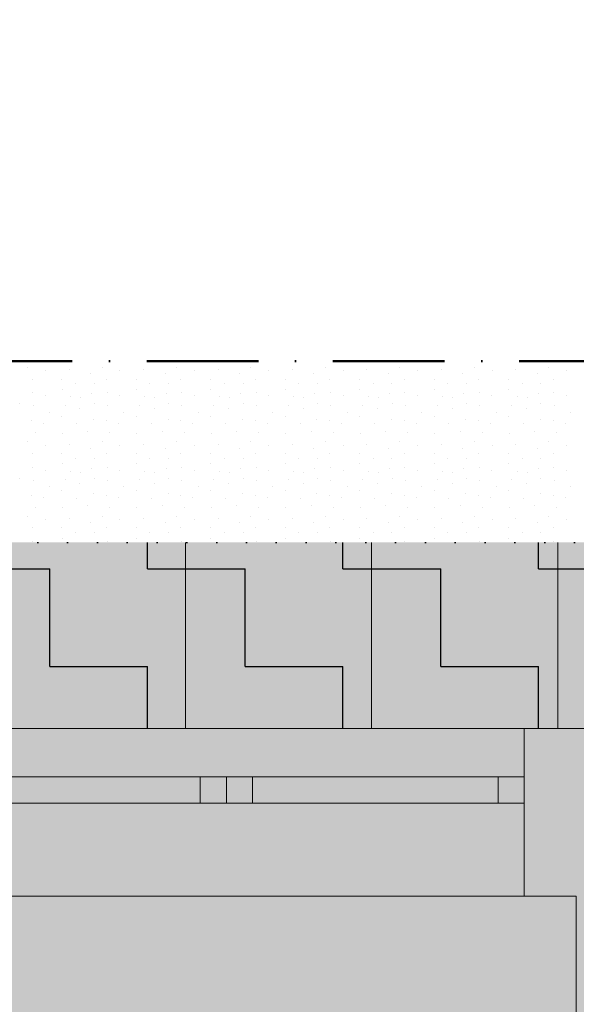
# Model space of a CAD drawing. Header units: millimetres. Extents: x -211955 to 157391, y -241491 to 94238.
# Tile 128 of 138: x 21707 to 23202, y -46320 to -43675. Entities that reach past the tile are written whole.
import ezdxf

# ---------------------------------------------------------------- set-up
doc = ezdxf.new("R2010")
doc.units = ezdxf.units.MM
doc.header["$PDMODE"] = 65
doc.linetypes.add('Cerchovana_1', pattern=[500, 300, -100, 0, -100])
doc.linetypes.add('Teckovana 0.5x_2', pattern=[80, 0, -80])
for name, color, linetype, lineweight in [('XR$2$PŮDORYS 1.NP - STÁVAJÍCÍ_1', 7, 'Continuous', 25), ('XR$3$SITUACE - BOURÁNÍ_1', 7, 'Continuous', 25), ('XR$4$SITUACE - BOURÁNÍ - KOTY_1', 7, 'Continuous', 25)]:
    doc.layers.add(name, color=color, linetype=linetype, lineweight=lineweight)
doc.styles.add('ARIALNARROW', font='ARIALN.TTF')
doc.dimstyles.new('DIMSTYLE_4', dxfattribs={"dimtxt": 250, "dimasz": 300, "dimexe": 0, "dimexo": 0, "dimgap": 125, "dimtad": 2, "dimlfac": 0.001, "dimrnd": 0.05, "dimzin": 4, "dimdsep": 46, "dimtxsty": 'ARIALNARROW', "dimblk1": 'ALL_ML_STRICH', "dimblk2": 'ALL_ML_STRICH', "dimsah": 1, "dimcen": 0, "dimclrd": 6, "dimclre": 6, "dimclrt": 6, "dimadec": 0, "dimazin": 0, "dimtfac": 1, "dimtdec": 0, "dimtix": 1, "dimtmove": 2, "dimatfit": 3, "dimfxl": 0, "dimtzin": 0, "dimlwd": 0, "dimlwe": 18, "dimarcsym": 0})
doc.dimstyles.new('DIMSTYLE_5', dxfattribs={"dimtxt": 250, "dimasz": 300, "dimexe": 0, "dimexo": 0, "dimgap": 125, "dimtad": 2, "dimlfac": 0.001, "dimrnd": 0.05, "dimzin": 4, "dimdsep": 46, "dimtxsty": 'ARIALNARROW', "dimblk1": 'ALL_ML_STRICH', "dimblk2": 'ALL_ML_STRICH', "dimsah": 1, "dimcen": 0, "dimclrd": 6, "dimclre": 6, "dimclrt": 6, "dimadec": 0, "dimazin": 0, "dimtfac": 1, "dimtdec": 0, "dimtix": 1, "dimtmove": 2, "dimatfit": 3, "dimfxl": 0, "dimtvp": 1.2, "dimtzin": 0, "dimlwd": 0, "dimlwe": 18, "dimarcsym": 0})

# ---------------------------------------------------------------- blocks, each defined once
blk = doc.blocks.new('VZOR_0')
at = {"layer": 'XR$3$SITUACE - BOURÁNÍ_1', "color": 204, "linetype": 'Continuous', "lineweight": 13}
for p, q in [((21728, -44608.4), (21728, -44608.4)), ((21776.2, -44617.2), (21776.2, -44617.2)), ((21839.6, -44615.6), (21839.6, -44615.6)), ((21928, -44608.4), (21928, -44608.4)), ((21976.2, -44617.2), (21976.2, -44617.2)), ((22039.6, -44615.6), (22039.6, -44615.6)), ((22128, -44608.4), (22128, -44608.4)), ((22176.2, -44617.2), (22176.2, -44617.2)), ((22239.6, -44615.6), (22239.6, -44615.6)), ((22328, -44608.4), (22328, -44608.4)), ((22376.2, -44617.2), (22376.2, -44617.2)), ((22439.6, -44615.6), (22439.6, -44615.6)), ((22528, -44608.4), (22528, -44608.4)), ((22576.2, -44617.2), (22576.2, -44617.2)), ((22639.6, -44615.6), (22639.6, -44615.6)), ((22728, -44608.4), (22728, -44608.4)), ((22776.2, -44617.2), (22776.2, -44617.2)), ((22839.6, -44615.6), (22839.6, -44615.6)), ((22928, -44608.4), (22928, -44608.4)), ((22976.2, -44617.2), (22976.2, -44617.2)), ((23039.6, -44615.6), (23039.6, -44615.6)), ((23128, -44608.4), (23128, -44608.4)), ((23176.2, -44617.2), (23176.2, -44617.2)), ((21740, -44640), (21740, -44640)), ((21820, -44640), (21820, -44640)), ((21897.4, -44625.8), (21897.4, -44625.8)), ((21940, -44640), (21940, -44640)), ((22020, -44640), (22020, -44640)), ((22097.4, -44625.8), (22097.4, -44625.8)), ((22140, -44640), (22140, -44640)), ((22220, -44640), (22220, -44640)), ((22297.4, -44625.8), (22297.4, -44625.8)), ((22340, -44640), (22340, -44640)), ((22420, -44640), (22420, -44640)), ((22497.4, -44625.8), (22497.4, -44625.8)), ((22540, -44640), (22540, -44640)), ((22620, -44640), (22620, -44640)), ((22697.4, -44625.8), (22697.4, -44625.8)), ((22740, -44640), (22740, -44640)), ((22820, -44640), (22820, -44640)), ((22897.4, -44625.8), (22897.4, -44625.8)), ((22940, -44640), (22940, -44640)), ((23020, -44640), (23020, -44640)), ((23097.4, -44625.8), (23097.4, -44625.8)), ((23140, -44640), (23140, -44640)), ((21820.6, -44668), (21820.6, -44668)), ((21856.8, -44652.4), (21856.8, -44652.4)), ((21906.8, -44653), (21906.8, -44653)), ((22020.6, -44668), (22020.6, -44668)), ((22056.8, -44652.4), (22056.8, -44652.4)), ((22106.8, -44653), (22106.8, -44653)), ((22220.6, -44668), (22220.6, -44668)), ((22256.8, -44652.4), (22256.8, -44652.4)), ((22306.8, -44653), (22306.8, -44653)), ((22420.6, -44668), (22420.6, -44668)), ((22456.8, -44652.4), (22456.8, -44652.4)), ((22506.8, -44653), (22506.8, -44653)), ((22620.6, -44668), (22620.6, -44668)), ((22656.8, -44652.4), (22656.8, -44652.4)), ((22706.8, -44653), (22706.8, -44653)), ((22820.6, -44668), (22820.6, -44668)), ((22856.8, -44652.4), (22856.8, -44652.4)), ((22906.8, -44653), (22906.8, -44653)), ((23020.6, -44668), (23020.6, -44668)), ((23056.8, -44652.4), (23056.8, -44652.4)), ((23106.8, -44653), (23106.8, -44653)), ((21741.8, -44676.4), (21741.8, -44676.4)), ((21775.4, -44684.6), (21775.4, -44684.6)), ((21843.4, -44687.8), (21843.4, -44687.8)), ((21869.8, -44690), (21869.8, -44690)), ((21900, -44680), (21900, -44680)), ((21941.8, -44676.4), (21941.8, -44676.4)), ((21975.4, -44684.6), (21975.4, -44684.6)), ((22043.4, -44687.8), (22043.4, -44687.8)), ((22069.8, -44690), (22069.8, -44690)), ((22100, -44680), (22100, -44680)), ((22141.8, -44676.4), (22141.8, -44676.4)), ((22175.4, -44684.6), (22175.4, -44684.6)), ((22243.4, -44687.8), (22243.4, -44687.8)), ((22269.8, -44690), (22269.8, -44690)), ((22300, -44680), (22300, -44680)), ((22341.8, -44676.4), (22341.8, -44676.4)), ((22375.4, -44684.6), (22375.4, -44684.6)), ((22443.4, -44687.8), (22443.4, -44687.8)), ((22469.8, -44690), (22469.8, -44690)), ((22500, -44680), (22500, -44680)), ((22541.8, -44676.4), (22541.8, -44676.4)), ((22575.4, -44684.6), (22575.4, -44684.6)), ((22643.4, -44687.8), (22643.4, -44687.8)), ((22669.8, -44690), (22669.8, -44690)), ((22700, -44680), (22700, -44680)), ((22741.8, -44676.4), (22741.8, -44676.4)), ((22775.4, -44684.6), (22775.4, -44684.6)), ((22843.4, -44687.8), (22843.4, -44687.8)), ((22869.8, -44690), (22869.8, -44690)), ((22900, -44680), (22900, -44680)), ((22941.8, -44676.4), (22941.8, -44676.4)), ((22975.4, -44684.6), (22975.4, -44684.6)), ((23043.4, -44687.8), (23043.4, -44687.8)), ((23069.8, -44690), (23069.8, -44690)), ((23100, -44680), (23100, -44680)), ((23141.8, -44676.4), (23141.8, -44676.4)), ((23175.4, -44684.6), (23175.4, -44684.6)), ((21707, -44707), (21707, -44707)), ((21742.8, -44711.8), (21742.8, -44711.8)), ((21828.8, -44710.4), (21828.8, -44710.4)), ((21868.8, -44719.8), (21868.8, -44719.8)), ((21907, -44707), (21907, -44707)), ((21942.8, -44711.8), (21942.8, -44711.8)), ((22028.8, -44710.4), (22028.8, -44710.4)), ((22068.8, -44719.8), (22068.8, -44719.8)), ((22107, -44707), (22107, -44707)), ((22142.8, -44711.8), (22142.8, -44711.8)), ((22228.8, -44710.4), (22228.8, -44710.4)), ((22268.8, -44719.8), (22268.8, -44719.8)), ((22307, -44707), (22307, -44707)), ((22342.8, -44711.8), (22342.8, -44711.8)), ((22428.8, -44710.4), (22428.8, -44710.4)), ((22468.8, -44719.8), (22468.8, -44719.8)), ((22507, -44707), (22507, -44707)), ((22542.8, -44711.8), (22542.8, -44711.8)), ((22628.8, -44710.4), (22628.8, -44710.4)), ((22668.8, -44719.8), (22668.8, -44719.8)), ((22707, -44707), (22707, -44707)), ((22742.8, -44711.8), (22742.8, -44711.8)), ((22828.8, -44710.4), (22828.8, -44710.4)), ((22868.8, -44719.8), (22868.8, -44719.8)), ((22907, -44707), (22907, -44707)), ((22942.8, -44711.8), (22942.8, -44711.8)), ((23028.8, -44710.4), (23028.8, -44710.4)), ((23068.8, -44719.8), (23068.8, -44719.8)), ((23107, -44707), (23107, -44707)), ((23142.8, -44711.8), (23142.8, -44711.8)), ((21739.8, -44751.8), (21739.8, -44751.8)), ((21787, -44729.6), (21787, -44729.6)), ((21820, -44740), (21820, -44740)), ((21905.4, -44748.4), (21905.4, -44748.4)), ((21939.8, -44751.8), (21939.8, -44751.8)), ((21987, -44729.6), (21987, -44729.6)), ((22020, -44740), (22020, -44740)), ((22105.4, -44748.4), (22105.4, -44748.4)), ((22139.8, -44751.8), (22139.8, -44751.8)), ((22187, -44729.6), (22187, -44729.6)), ((22220, -44740), (22220, -44740)), ((22305.4, -44748.4), (22305.4, -44748.4)), ((22339.8, -44751.8), (22339.8, -44751.8)), ((22387, -44729.6), (22387, -44729.6)), ((22420, -44740), (22420, -44740)), ((22505.4, -44748.4), (22505.4, -44748.4)), ((22539.8, -44751.8), (22539.8, -44751.8)), ((22587, -44729.6), (22587, -44729.6)), ((22620, -44740), (22620, -44740)), ((22705.4, -44748.4), (22705.4, -44748.4)), ((22739.8, -44751.8), (22739.8, -44751.8)), ((22787, -44729.6), (22787, -44729.6)), ((22820, -44740), (22820, -44740)), ((22905.4, -44748.4), (22905.4, -44748.4)), ((22939.8, -44751.8), (22939.8, -44751.8)), ((22987, -44729.6), (22987, -44729.6)), ((23020, -44740), (23020, -44740)), ((23105.4, -44748.4), (23105.4, -44748.4)), ((23139.8, -44751.8), (23139.8, -44751.8)), ((23187, -44729.6), (23187, -44729.6)), ((21772, -44758.6), (21772, -44758.6)), ((21860, -44760), (21860, -44760)), ((21972, -44758.6), (21972, -44758.6)), ((22060, -44760), (22060, -44760)), ((22172, -44758.6), (22172, -44758.6)), ((22260, -44760), (22260, -44760)), ((22372, -44758.6), (22372, -44758.6)), ((22460, -44760), (22460, -44760)), ((22572, -44758.6), (22572, -44758.6)), ((22660, -44760), (22660, -44760)), ((22772, -44758.6), (22772, -44758.6)), ((22860, -44760), (22860, -44760)), ((22972, -44758.6), (22972, -44758.6)), ((23060, -44760), (23060, -44760)), ((23172, -44758.6), (23172, -44758.6)), ((21748.8, -44784.8), (21748.8, -44784.8)), ((21821.8, -44786), (21821.8, -44786)), ((21890.2, -44780.8), (21890.2, -44780.8)), ((21948.8, -44784.8), (21948.8, -44784.8)), ((22021.8, -44786), (22021.8, -44786)), ((22090.2, -44780.8), (22090.2, -44780.8)), ((22148.8, -44784.8), (22148.8, -44784.8)), ((22221.8, -44786), (22221.8, -44786)), ((22290.2, -44780.8), (22290.2, -44780.8)), ((22348.8, -44784.8), (22348.8, -44784.8)), ((22421.8, -44786), (22421.8, -44786)), ((22490.2, -44780.8), (22490.2, -44780.8)), ((22548.8, -44784.8), (22548.8, -44784.8)), ((22621.8, -44786), (22621.8, -44786)), ((22690.2, -44780.8), (22690.2, -44780.8)), ((22748.8, -44784.8), (22748.8, -44784.8)), ((22821.8, -44786), (22821.8, -44786)), ((22890.2, -44780.8), (22890.2, -44780.8)), ((22948.8, -44784.8), (22948.8, -44784.8)), ((23021.8, -44786), (23021.8, -44786)), ((23090.2, -44780.8), (23090.2, -44780.8)), ((23148.8, -44784.8), (23148.8, -44784.8)), ((21728, -44808.4), (21728, -44808.4)), ((21776.2, -44817.2), (21776.2, -44817.2)), ((21839.6, -44815.6), (21839.6, -44815.6)), ((21897.4, -44825.8), (21897.4, -44825.8)), ((21928, -44808.4), (21928, -44808.4)), ((21976.2, -44817.2), (21976.2, -44817.2)), ((22039.6, -44815.6), (22039.6, -44815.6)), ((22097.4, -44825.8), (22097.4, -44825.8)), ((22128, -44808.4), (22128, -44808.4)), ((22176.2, -44817.2), (22176.2, -44817.2)), ((22239.6, -44815.6), (22239.6, -44815.6)), ((22297.4, -44825.8), (22297.4, -44825.8)), ((22328, -44808.4), (22328, -44808.4)), ((22376.2, -44817.2), (22376.2, -44817.2)), ((22439.6, -44815.6), (22439.6, -44815.6)), ((22497.4, -44825.8), (22497.4, -44825.8)), ((22528, -44808.4), (22528, -44808.4)), ((22576.2, -44817.2), (22576.2, -44817.2)), ((22639.6, -44815.6), (22639.6, -44815.6)), ((22697.4, -44825.8), (22697.4, -44825.8)), ((22728, -44808.4), (22728, -44808.4)), ((22776.2, -44817.2), (22776.2, -44817.2)), ((22839.6, -44815.6), (22839.6, -44815.6)), ((22897.4, -44825.8), (22897.4, -44825.8)), ((22928, -44808.4), (22928, -44808.4)), ((22976.2, -44817.2), (22976.2, -44817.2)), ((23039.6, -44815.6), (23039.6, -44815.6)), ((23097.4, -44825.8), (23097.4, -44825.8)), ((23128, -44808.4), (23128, -44808.4)), ((23176.2, -44817.2), (23176.2, -44817.2)), ((21740, -44840), (21740, -44840)), ((21820, -44840), (21820, -44840)), ((21856.8, -44852.4), (21856.8, -44852.4)), ((21906.8, -44853), (21906.8, -44853)), ((21940, -44840), (21940, -44840)), ((22020, -44840), (22020, -44840)), ((22056.8, -44852.4), (22056.8, -44852.4)), ((22106.8, -44853), (22106.8, -44853)), ((22140, -44840), (22140, -44840)), ((22220, -44840), (22220, -44840)), ((22256.8, -44852.4), (22256.8, -44852.4)), ((22306.8, -44853), (22306.8, -44853)), ((22340, -44840), (22340, -44840)), ((22420, -44840), (22420, -44840)), ((22456.8, -44852.4), (22456.8, -44852.4)), ((22506.8, -44853), (22506.8, -44853)), ((22540, -44840), (22540, -44840)), ((22620, -44840), (22620, -44840)), ((22656.8, -44852.4), (22656.8, -44852.4)), ((22706.8, -44853), (22706.8, -44853)), ((22740, -44840), (22740, -44840)), ((22820, -44840), (22820, -44840)), ((22856.8, -44852.4), (22856.8, -44852.4)), ((22906.8, -44853), (22906.8, -44853)), ((22940, -44840), (22940, -44840)), ((23020, -44840), (23020, -44840)), ((23056.8, -44852.4), (23056.8, -44852.4)), ((23106.8, -44853), (23106.8, -44853)), ((23140, -44840), (23140, -44840)), ((21741.8, -44876.4), (21741.8, -44876.4)), ((21775.4, -44884.6), (21775.4, -44884.6)), ((21820.6, -44868), (21820.6, -44868)), ((21900, -44880), (21900, -44880)), ((21941.8, -44876.4), (21941.8, -44876.4)), ((21975.4, -44884.6), (21975.4, -44884.6)), ((22020.6, -44868), (22020.6, -44868)), ((22100, -44880), (22100, -44880)), ((22141.8, -44876.4), (22141.8, -44876.4)), ((22175.4, -44884.6), (22175.4, -44884.6)), ((22220.6, -44868), (22220.6, -44868)), ((22300, -44880), (22300, -44880)), ((22341.8, -44876.4), (22341.8, -44876.4)), ((22375.4, -44884.6), (22375.4, -44884.6)), ((22420.6, -44868), (22420.6, -44868)), ((22500, -44880), (22500, -44880)), ((22541.8, -44876.4), (22541.8, -44876.4)), ((22575.4, -44884.6), (22575.4, -44884.6)), ((22620.6, -44868), (22620.6, -44868)), ((22700, -44880), (22700, -44880)), ((22741.8, -44876.4), (22741.8, -44876.4)), ((22775.4, -44884.6), (22775.4, -44884.6)), ((22820.6, -44868), (22820.6, -44868)), ((22900, -44880), (22900, -44880)), ((22941.8, -44876.4), (22941.8, -44876.4)), ((22975.4, -44884.6), (22975.4, -44884.6)), ((23020.6, -44868), (23020.6, -44868)), ((23100, -44880), (23100, -44880)), ((23141.8, -44876.4), (23141.8, -44876.4)), ((23175.4, -44884.6), (23175.4, -44884.6)), ((21707, -44907), (21707, -44907)), ((21828.8, -44910.4), (21828.8, -44910.4)), ((21843.4, -44887.8), (21843.4, -44887.8)), ((21869.8, -44890), (21869.8, -44890)), ((21907, -44907), (21907, -44907)), ((22028.8, -44910.4), (22028.8, -44910.4)), ((22043.4, -44887.8), (22043.4, -44887.8)), ((22069.8, -44890), (22069.8, -44890)), ((22107, -44907), (22107, -44907)), ((22228.8, -44910.4), (22228.8, -44910.4)), ((22243.4, -44887.8), (22243.4, -44887.8)), ((22269.8, -44890), (22269.8, -44890)), ((22307, -44907), (22307, -44907)), ((22428.8, -44910.4), (22428.8, -44910.4)), ((22443.4, -44887.8), (22443.4, -44887.8)), ((22469.8, -44890), (22469.8, -44890)), ((22507, -44907), (22507, -44907)), ((22628.8, -44910.4), (22628.8, -44910.4)), ((22643.4, -44887.8), (22643.4, -44887.8)), ((22669.8, -44890), (22669.8, -44890)), ((22707, -44907), (22707, -44907)), ((22828.8, -44910.4), (22828.8, -44910.4)), ((22843.4, -44887.8), (22843.4, -44887.8)), ((22869.8, -44890), (22869.8, -44890)), ((22907, -44907), (22907, -44907)), ((23028.8, -44910.4), (23028.8, -44910.4)), ((23043.4, -44887.8), (23043.4, -44887.8)), ((23069.8, -44890), (23069.8, -44890)), ((23107, -44907), (23107, -44907)), ((21742.8, -44911.8), (21742.8, -44911.8)), ((21787, -44929.6), (21787, -44929.6)), ((21868.8, -44919.8), (21868.8, -44919.8)), ((21942.8, -44911.8), (21942.8, -44911.8)), ((21987, -44929.6), (21987, -44929.6)), ((22068.8, -44919.8), (22068.8, -44919.8)), ((22142.8, -44911.8), (22142.8, -44911.8)), ((22187, -44929.6), (22187, -44929.6)), ((22268.8, -44919.8), (22268.8, -44919.8)), ((22342.8, -44911.8), (22342.8, -44911.8)), ((22387, -44929.6), (22387, -44929.6)), ((22468.8, -44919.8), (22468.8, -44919.8)), ((22542.8, -44911.8), (22542.8, -44911.8)), ((22587, -44929.6), (22587, -44929.6)), ((22668.8, -44919.8), (22668.8, -44919.8)), ((22742.8, -44911.8), (22742.8, -44911.8)), ((22787, -44929.6), (22787, -44929.6)), ((22868.8, -44919.8), (22868.8, -44919.8)), ((22942.8, -44911.8), (22942.8, -44911.8)), ((22987, -44929.6), (22987, -44929.6)), ((23068.8, -44919.8), (23068.8, -44919.8)), ((23142.8, -44911.8), (23142.8, -44911.8)), ((23187, -44929.6), (23187, -44929.6)), ((21739.8, -44951.8), (21739.8, -44951.8)), ((21772, -44958.6), (21772, -44958.6)), ((21820, -44940), (21820, -44940)), ((21860, -44960), (21860, -44960)), ((21905.4, -44948.4), (21905.4, -44948.4)), ((21939.8, -44951.8), (21939.8, -44951.8)), ((21972, -44958.6), (21972, -44958.6)), ((22020, -44940), (22020, -44940)), ((22060, -44960), (22060, -44960)), ((22105.4, -44948.4), (22105.4, -44948.4)), ((22139.8, -44951.8), (22139.8, -44951.8)), ((22172, -44958.6), (22172, -44958.6)), ((22220, -44940), (22220, -44940)), ((22260, -44960), (22260, -44960)), ((22305.4, -44948.4), (22305.4, -44948.4)), ((22339.8, -44951.8), (22339.8, -44951.8)), ((22372, -44958.6), (22372, -44958.6)), ((22420, -44940), (22420, -44940)), ((22460, -44960), (22460, -44960)), ((22505.4, -44948.4), (22505.4, -44948.4)), ((22539.8, -44951.8), (22539.8, -44951.8)), ((22572, -44958.6), (22572, -44958.6)), ((22620, -44940), (22620, -44940)), ((22660, -44960), (22660, -44960)), ((22705.4, -44948.4), (22705.4, -44948.4)), ((22739.8, -44951.8), (22739.8, -44951.8)), ((22772, -44958.6), (22772, -44958.6)), ((22820, -44940), (22820, -44940)), ((22860, -44960), (22860, -44960)), ((22905.4, -44948.4), (22905.4, -44948.4)), ((22939.8, -44951.8), (22939.8, -44951.8)), ((22972, -44958.6), (22972, -44958.6)), ((23020, -44940), (23020, -44940)), ((23060, -44960), (23060, -44960)), ((23105.4, -44948.4), (23105.4, -44948.4)), ((23139.8, -44951.8), (23139.8, -44951.8)), ((23172, -44958.6), (23172, -44958.6)), ((21748.8, -44984.8), (21748.8, -44984.8)), ((21821.8, -44986), (21821.8, -44986)), ((21890.2, -44980.8), (21890.2, -44980.8)), ((21948.8, -44984.8), (21948.8, -44984.8)), ((22021.8, -44986), (22021.8, -44986)), ((22090.2, -44980.8), (22090.2, -44980.8)), ((22148.8, -44984.8), (22148.8, -44984.8)), ((22221.8, -44986), (22221.8, -44986)), ((22290.2, -44980.8), (22290.2, -44980.8)), ((22348.8, -44984.8), (22348.8, -44984.8)), ((22421.8, -44986), (22421.8, -44986)), ((22490.2, -44980.8), (22490.2, -44980.8)), ((22548.8, -44984.8), (22548.8, -44984.8)), ((22621.8, -44986), (22621.8, -44986)), ((22690.2, -44980.8), (22690.2, -44980.8)), ((22748.8, -44984.8), (22748.8, -44984.8)), ((22821.8, -44986), (22821.8, -44986)), ((22890.2, -44980.8), (22890.2, -44980.8)), ((22948.8, -44984.8), (22948.8, -44984.8)), ((23021.8, -44986), (23021.8, -44986)), ((23090.2, -44980.8), (23090.2, -44980.8)), ((23148.8, -44984.8), (23148.8, -44984.8)), ((21728, -45008.4), (21728, -45008.4)), ((21776.2, -45017.2), (21776.2, -45017.2)), ((21839.6, -45015.6), (21839.6, -45015.6)), ((21928, -45008.4), (21928, -45008.4)), ((21976.2, -45017.2), (21976.2, -45017.2)), ((22039.6, -45015.6), (22039.6, -45015.6)), ((22128, -45008.4), (22128, -45008.4)), ((22176.2, -45017.2), (22176.2, -45017.2)), ((22239.6, -45015.6), (22239.6, -45015.6)), ((22328, -45008.4), (22328, -45008.4)), ((22376.2, -45017.2), (22376.2, -45017.2)), ((22439.6, -45015.6), (22439.6, -45015.6)), ((22528, -45008.4), (22528, -45008.4)), ((22576.2, -45017.2), (22576.2, -45017.2)), ((22639.6, -45015.6), (22639.6, -45015.6)), ((22728, -45008.4), (22728, -45008.4)), ((22776.2, -45017.2), (22776.2, -45017.2)), ((22839.6, -45015.6), (22839.6, -45015.6)), ((22928, -45008.4), (22928, -45008.4)), ((22976.2, -45017.2), (22976.2, -45017.2)), ((23039.6, -45015.6), (23039.6, -45015.6)), ((23128, -45008.4), (23128, -45008.4)), ((23176.2, -45017.2), (23176.2, -45017.2)), ((21740, -45040), (21740, -45040)), ((21820, -45040), (21820, -45040)), ((21897.4, -45025.8), (21897.4, -45025.8)), ((21940, -45040), (21940, -45040)), ((22020, -45040), (22020, -45040)), ((22097.4, -45025.8), (22097.4, -45025.8)), ((22140, -45040), (22140, -45040)), ((22220, -45040), (22220, -45040)), ((22297.4, -45025.8), (22297.4, -45025.8)), ((22340, -45040), (22340, -45040)), ((22420, -45040), (22420, -45040)), ((22497.4, -45025.8), (22497.4, -45025.8)), ((22540, -45040), (22540, -45040)), ((22620, -45040), (22620, -45040)), ((22697.4, -45025.8), (22697.4, -45025.8)), ((22740, -45040), (22740, -45040)), ((22820, -45040), (22820, -45040)), ((22897.4, -45025.8), (22897.4, -45025.8)), ((22940, -45040), (22940, -45040)), ((23020, -45040), (23020, -45040)), ((23097.4, -45025.8), (23097.4, -45025.8)), ((23140, -45040), (23140, -45040)), ((21820.6, -45068), (21820.6, -45068)), ((21856.8, -45052.4), (21856.8, -45052.4)), ((21906.8, -45053), (21906.8, -45053)), ((22020.6, -45068), (22020.6, -45068)), ((22056.8, -45052.4), (22056.8, -45052.4)), ((22106.8, -45053), (22106.8, -45053)), ((22220.6, -45068), (22220.6, -45068)), ((22256.8, -45052.4), (22256.8, -45052.4)), ((22306.8, -45053), (22306.8, -45053)), ((22420.6, -45068), (22420.6, -45068)), ((22456.8, -45052.4), (22456.8, -45052.4)), ((22506.8, -45053), (22506.8, -45053)), ((22620.6, -45068), (22620.6, -45068)), ((22656.8, -45052.4), (22656.8, -45052.4)), ((22706.8, -45053), (22706.8, -45053)), ((22820.6, -45068), (22820.6, -45068)), ((22856.8, -45052.4), (22856.8, -45052.4)), ((22906.8, -45053), (22906.8, -45053)), ((23020.6, -45068), (23020.6, -45068)), ((23056.8, -45052.4), (23056.8, -45052.4)), ((23106.8, -45053), (23106.8, -45053)), ((21741.8, -45076.4), (21741.8, -45076.4)), ((21941.8, -45076.4), (21941.8, -45076.4)), ((22141.8, -45076.4), (22141.8, -45076.4)), ((22341.8, -45076.4), (22341.8, -45076.4)), ((22541.8, -45076.4), (22541.8, -45076.4)), ((22741.8, -45076.4), (22741.8, -45076.4)), ((22941.8, -45076.4), (22941.8, -45076.4)), ((23141.8, -45076.4), (23141.8, -45076.4))]:
    blk.add_line(p, q, dxfattribs=at)
blk = doc.blocks.new('ALL_ML_STRICH')
at = {"color": 0, "linetype": 'ByBlock', "lineweight": -2}
for p, q in [((0, -0.5), (0, 0.5)), ((-0.3, -0.3), (0.3, 0.3)), ((-1, 0), (0.5, 0))]:
    blk.add_line(p, q, dxfattribs=at)
blk = doc.blocks.new('*D27')
at = {"layer": 'DEFPOINTS', "color": 6, "linetype": 'Continuous', "lineweight": 18}
for p in [(17287.9, -40830.5), (17287.9, -44268.6), (23652, -45578.9)]:
    blk.add_point(p, dxfattribs=at)
at = {"layer": 'XR$4$SITUACE - BOURÁNÍ - KOTY_1', "color": 6, "linetype": 'Continuous', "lineweight": -2}
for p, q in [((17287.9, -42284.5), (17287.9, -40830.5)), ((17287.9, -40830.5), (23652, -40830.5)), ((23652, -43952.4), (23652, -40830.5))]:
    blk.add_line(p, q, dxfattribs=at)
at = {"layer": 'XR$4$SITUACE - BOURÁNÍ - KOTY_1', "color": 6, "linetype": 'Continuous', "lineweight": 18, "xscale": 300, "yscale": 300, "zscale": 300, "rotation": 180}
blk.add_blockref('ALL_ML_STRICH', (17287.9, -40830.5), dxfattribs=at)
at = {"layer": 'XR$4$SITUACE - BOURÁNÍ - KOTY_1', "color": 6, "linetype": 'Continuous', "lineweight": 18, "xscale": 300, "yscale": 300, "zscale": 300}
blk.add_blockref('ALL_ML_STRICH', (23652, -40830.5), dxfattribs=at)
at = {"layer": 'XR$4$SITUACE - BOURÁNÍ - KOTY_1', "color": 6, "linetype": 'Continuous', "lineweight": 18, "insert": (20514, -40605.5), "char_height": 250, "width": 811.429, "attachment_point": 5, "style": 'ARIALNARROW'}
blk.add_mtext('\\W0.81;\\A1;{6.35}', dxfattribs=at)
blk = doc.blocks.new('*D28')
at = {"layer": 'DEFPOINTS', "color": 6, "linetype": 'Continuous', "lineweight": 18}
for p in [(23652, -40830.5), (24152, -45078.9), (23652, -45578.9)]:
    blk.add_point(p, dxfattribs=at)
at = {"layer": 'XR$4$SITUACE - BOURÁNÍ - KOTY_1', "color": 6, "linetype": 'Continuous', "lineweight": -2}
for p, q in [((23652, -43952.4), (23652, -40830.5)), ((23652, -40830.5), (24152, -40830.5)), ((24152, -43958.4), (24152, -40830.5))]:
    blk.add_line(p, q, dxfattribs=at)
at = {"layer": 'XR$4$SITUACE - BOURÁNÍ - KOTY_1', "color": 6, "linetype": 'Continuous', "lineweight": 18, "xscale": 300, "yscale": 300, "zscale": 300, "rotation": 180}
blk.add_blockref('ALL_ML_STRICH', (23652, -40830.5), dxfattribs=at)
at = {"layer": 'XR$4$SITUACE - BOURÁNÍ - KOTY_1', "color": 6, "linetype": 'Continuous', "lineweight": 18, "xscale": 300, "yscale": 300, "zscale": 300}
blk.add_blockref('ALL_ML_STRICH', (24152, -40830.5), dxfattribs=at)
at = {"layer": 'XR$4$SITUACE - BOURÁNÍ - KOTY_1', "color": 6, "linetype": 'Continuous', "lineweight": 18, "insert": (23366, -40605.5), "char_height": 250, "width": 811.429, "attachment_point": 5, "style": 'ARIALNARROW'}
blk.add_mtext('\\W0.81;\\A1;{0.50}', dxfattribs=at)
blk = doc.blocks.new('*D39')
at = {"layer": 'DEFPOINTS', "color": 6, "linetype": 'Continuous', "lineweight": 18}
for p in [(23652, -45578.9), (21439.8, -57703.9), (23652, -57703.9)]:
    blk.add_point(p, dxfattribs=at)
at = {"layer": 'XR$4$SITUACE - BOURÁNÍ - KOTY_1', "color": 6, "linetype": 'Continuous', "lineweight": -2}
for p, q in [((21439.8, -45578.9), (21439.8, -45578.9)), ((21439.8, -57703.9), (21439.8, -45578.9)), ((21439.8, -57703.9), (21439.8, -57703.9))]:
    blk.add_line(p, q, dxfattribs=at)
at = {"layer": 'XR$4$SITUACE - BOURÁNÍ - KOTY_1', "color": 6, "linetype": 'Continuous', "lineweight": 18, "xscale": 300, "yscale": 300, "zscale": 300}
for p, rotation in [((21439.8, -45578.9), 90), ((21439.8, -57703.9), 270)]:
    blk.add_blockref('ALL_ML_STRICH', p, dxfattribs=dict(at, rotation=rotation))
at = {"layer": 'XR$4$SITUACE - BOURÁNÍ - KOTY_1', "color": 6, "linetype": 'Continuous', "lineweight": 18, "insert": (21214.8, -51606.4), "char_height": 250, "width": 1014.286, "attachment_point": 5, "rotation": 90, "style": 'ARIALNARROW'}
blk.add_mtext('\\W0.81;\\A1;{12.15}', dxfattribs=at)
blk = doc.blocks.new('*D40')
at = {"layer": 'DEFPOINTS', "color": 6, "linetype": 'Continuous', "lineweight": 18}
for p in [(24152, -45078.9), (21439.8, -45578.9), (23652, -45578.9)]:
    blk.add_point(p, dxfattribs=at)
at = {"layer": 'XR$4$SITUACE - BOURÁNÍ - KOTY_1', "color": 6, "linetype": 'Continuous', "lineweight": -2}
for p, q in [((21439.8, -45078.9), (21439.8, -45078.9)), ((21439.8, -45578.9), (21439.8, -45078.9)), ((21439.8, -45578.9), (21439.8, -45578.9))]:
    blk.add_line(p, q, dxfattribs=at)
at = {"layer": 'XR$4$SITUACE - BOURÁNÍ - KOTY_1', "color": 6, "linetype": 'Continuous', "lineweight": 18, "xscale": 300, "yscale": 300, "zscale": 300}
for p, rotation in [((21439.8, -45078.9), 90), ((21439.8, -45578.9), 270)]:
    blk.add_blockref('ALL_ML_STRICH', p, dxfattribs=dict(at, rotation=rotation))
at = {"layer": 'XR$4$SITUACE - BOURÁNÍ - KOTY_1', "color": 6, "linetype": 'Continuous', "lineweight": 18, "insert": (21214.8, -45864.9), "char_height": 250, "width": 811.429, "attachment_point": 5, "rotation": 90, "style": 'ARIALNARROW'}
blk.add_mtext('\\W0.81;\\A1;{0.50}', dxfattribs=at)
blk = doc.blocks.new('*D41')
at = {"layer": 'DEFPOINTS', "color": 6, "linetype": 'Continuous', "lineweight": 18}
for p in [(24487.2, -44591.7), (21439.8, -45078.9), (24152, -45078.9)]:
    blk.add_point(p, dxfattribs=at)
at = {"layer": 'XR$4$SITUACE - BOURÁNÍ - KOTY_1', "color": 6, "linetype": 'Continuous', "lineweight": -2}
for p, q in [((21439.8, -44591.7), (21439.8, -44591.7)), ((21439.8, -45078.9), (21439.8, -44591.7)), ((21439.8, -45078.9), (21439.8, -45078.9))]:
    blk.add_line(p, q, dxfattribs=at)
at = {"layer": 'XR$4$SITUACE - BOURÁNÍ - KOTY_1', "color": 6, "linetype": 'Continuous', "lineweight": 18, "xscale": 300, "yscale": 300, "zscale": 300}
for p, rotation in [((21439.8, -44591.7), 90), ((21439.8, -45078.9), 270)]:
    blk.add_blockref('ALL_ML_STRICH', p, dxfattribs=dict(at, rotation=rotation))
at = {"layer": 'XR$4$SITUACE - BOURÁNÍ - KOTY_1', "color": 6, "linetype": 'Continuous', "lineweight": 18, "insert": (21214.8, -44217.7), "char_height": 250, "width": 811.429, "attachment_point": 5, "rotation": 90, "style": 'ARIALNARROW'}
blk.add_mtext('\\W0.81;\\A1;{0.50}', dxfattribs=at)
blk = doc.blocks.new('*D76')
at = {"layer": 'DEFPOINTS', "color": 6, "linetype": 'Continuous', "lineweight": 18}
for p in [(23652, -45578.9), (17222, -47263.9), (17222, -48791.9)]:
    blk.add_point(p, dxfattribs=at)
at = {"layer": 'XR$4$SITUACE - BOURÁNÍ - KOTY_1', "color": 6, "linetype": 'Continuous', "lineweight": -2}
for p, q in [((17222, -48293.3), (17222, -48791.9)), ((23652, -48703.9), (23652, -48791.9)), ((17222, -48791.9), (23652, -48791.9))]:
    blk.add_line(p, q, dxfattribs=at)
at = {"layer": 'XR$4$SITUACE - BOURÁNÍ - KOTY_1', "color": 6, "linetype": 'Continuous', "lineweight": 18, "xscale": 300, "yscale": 300, "zscale": 300, "rotation": 180}
blk.add_blockref('ALL_ML_STRICH', (17222, -48791.9), dxfattribs=at)
at = {"layer": 'XR$4$SITUACE - BOURÁNÍ - KOTY_1', "color": 6, "linetype": 'Continuous', "lineweight": 18, "xscale": 300, "yscale": 300, "zscale": 300}
blk.add_blockref('ALL_ML_STRICH', (23652, -48791.9), dxfattribs=at)
at = {"layer": 'XR$4$SITUACE - BOURÁNÍ - KOTY_1', "color": 6, "linetype": 'Continuous', "lineweight": 18, "insert": (20481, -48566.9), "char_height": 250, "width": 811.429, "attachment_point": 5, "style": 'ARIALNARROW'}
blk.add_mtext('\\W0.81;\\A1;{6.45}', dxfattribs=at)

msp = doc.modelspace()

# ---------------------------------------------------------------- hatches: boundary and pattern name
at = {"layer": 'XR$2$PŮDORYS 1.NP - STÁVAJÍCÍ_1', "linetype": 'Continuous', "lineweight": 25}
msp.add_hatch(color=9, dxfattribs=at).paths.add_polyline_path([(-17892.983, -57703.892), (-1182.983, -57703.892), (-1182.983, -59773.892), (6922.017, -59773.892), (6922.017, -57703.892), (23652.017, -57703.892), (23652.017, -45578.892), (17222.017, -45578.892), (17222.017, -47263.892), (-11462.983, -47263.892), (-11462.983, -45578.892), (-17892.983, -45578.892)])
at = {"layer": 'XR$3$SITUACE - BOURÁNÍ_1', "linetype": 'Continuous', "lineweight": 25}
msp.add_hatch(color=254, dxfattribs=at).paths.add_polyline_path([(24152.017, -45078.892), (17288.044, -45078.892), (17288.119, -45578.892), (23652.017, -45578.892), (23652.017, -55978.892), (24152.017, -55978.892)], flags=0)
h = msp.add_hatch(dxfattribs=at)
h.set_pattern_fill('VZOR', scale=262.5, style=0, pattern_type=2)
h.set_pattern_definition([(0, (525, 525), (262.5, 262.5), [262.5, -262.5]), (90, (525, 525), (-262.5, 262.5), [262.5, -262.5])])
h.paths.add_polyline_path([(24152.017, -45078.892), (17288.044, -45078.892), (17288.119, -45578.892), (23652.017, -45578.892), (23652.017, -55978.892), (24152.017, -55978.892)], flags=0)

# ---------------------------------------------------------------- linework, layer by layer
at = {"layer": 'XR$2$PŮDORYS 1.NP - STÁVAJÍCÍ_1', "color": 7, "linetype": 'Teckovana 0.5x_2', "lineweight": 25}
msp.add_line((17269.793, -45078.892), (24152.017, -45078.892), dxfattribs=at)
at = {"layer": 'XR$2$PŮDORYS 1.NP - STÁVAJÍCÍ_1', "color": 8, "linetype": 'Continuous', "lineweight": 13}
for p, q in [((22152.017, -45578.892), (22152.017, -45078.892)), ((22652.017, -45578.892), (22652.017, -45078.892)), ((23152.017, -45578.892), (23152.017, -45078.892))]:
    msp.add_line(p, q, dxfattribs=at)
at = {"layer": 'XR$2$PŮDORYS 1.NP - STÁVAJÍCÍ_1', "color": 251, "linetype": 'Continuous', "lineweight": 13}
for p, q in [((20662.017, -45578.892), (23062.017, -45578.892)), ((23652.017, -45578.892), (23062.017, -45578.892)), ((23062.017, -46028.892), (23062.017, -45578.892)), ((20662.017, -45708.892), (23062.017, -45708.892)), ((22192.017, -45778.892), (22192.017, -45708.892)), ((22262.017, -45778.892), (22262.017, -45708.892)), ((22332.017, -45778.892), (22332.017, -45708.892)), ((22992.017, -45778.892), (22992.017, -45708.892)), ((20662.017, -45778.892), (23062.017, -45778.892)), ((20662.017, -46028.892), (23062.017, -46028.892)), ((23202.017, -46028.892), (23062.017, -46028.892)), ((23202.017, -46028.892), (23202.017, -46178.892)), ((23202.017, -46178.892), (23202.017, -48578.892))]:
    msp.add_line(p, q, dxfattribs=at)
at = {"layer": 'XR$3$SITUACE - BOURÁNÍ_1', "color": 204, "linetype": 'Cerchovana_1', "lineweight": 50}
msp.add_line((17047.151, -44591.677), (24487.151, -44591.677), dxfattribs=at)

# ---------------------------------------------------------------- block references
at = {"layer": 'XR$3$SITUACE - BOURÁNÍ_1', "color": 204, "linetype": 'Continuous', "lineweight": 13}
msp.add_blockref('VZOR_0', (0, 0), dxfattribs=at)

# ---------------------------------------------------------------- dimensions: what is measured, and where the dimension line sits
at = {"layer": 'XR$4$SITUACE - BOURÁNÍ - KOTY_1', "color": 6, "linetype": 'Continuous', "lineweight": 18}
for base, p1, p2, dimstyle, picture, middle in [((23652.017, -40830.484), (17287.921, -42284.477), (23652.017, -43952.426), 'DIMSTYLE_4', '*D27', (20513.969, -40605.484)), ((24152.017, -40830.484), (23652.017, -43952.426), (24152.017, -43958.378), 'DIMSTYLE_5', '*D28', (23366.017, -40605.484)), ((23652.017, -48791.892), (17222.017, -48293.343), (23652.017, -48703.892), 'DIMSTYLE_4', '*D76', (20481.017, -48566.892))]:
    dim = msp.add_linear_dim(base=base, p1=p1, p2=p2, dimstyle=dimstyle, override={"dimpost": '<>', "dimclrd": 6, "dimclre": 6, "dimclrt": 6, "dimlwd": 0, "dimlwe": 18}, dxfattribs=at)
    dim.commit()
    dim.dimension.update_dxf_attribs({"geometry": picture, "text_midpoint": middle, "dimtype": 160})
for base, p1, p2, dimstyle, picture, middle in [((21439.755, -44591.677), (21439.755, -45078.892), (21439.755, -44591.677), 'DIMSTYLE_5', '*D41', (21214.755, -44217.677)), ((21439.755, -45078.892), (21439.755, -45578.892), (21439.755, -45078.892), 'DIMSTYLE_5', '*D40', (21214.755, -45864.892)), ((21439.754794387, -45578.891607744), (21439.754794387, -57703.891607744), (21439.754794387, -45578.891607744), 'DIMSTYLE_4', '*D39', (21214.754794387, -51606.391607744))]:
    dim = msp.add_linear_dim(base=base, p1=p1, p2=p2, angle=90, dimstyle=dimstyle, override={"dimpost": '<>', "dimclrd": 6, "dimclre": 6, "dimclrt": 6, "dimlwd": 0, "dimlwe": 18}, dxfattribs=at)
    dim.commit()
    dim.dimension.update_dxf_attribs({"geometry": picture, "text_midpoint": middle, "dimtype": 160})

doc.saveas('drawing.dxf')
